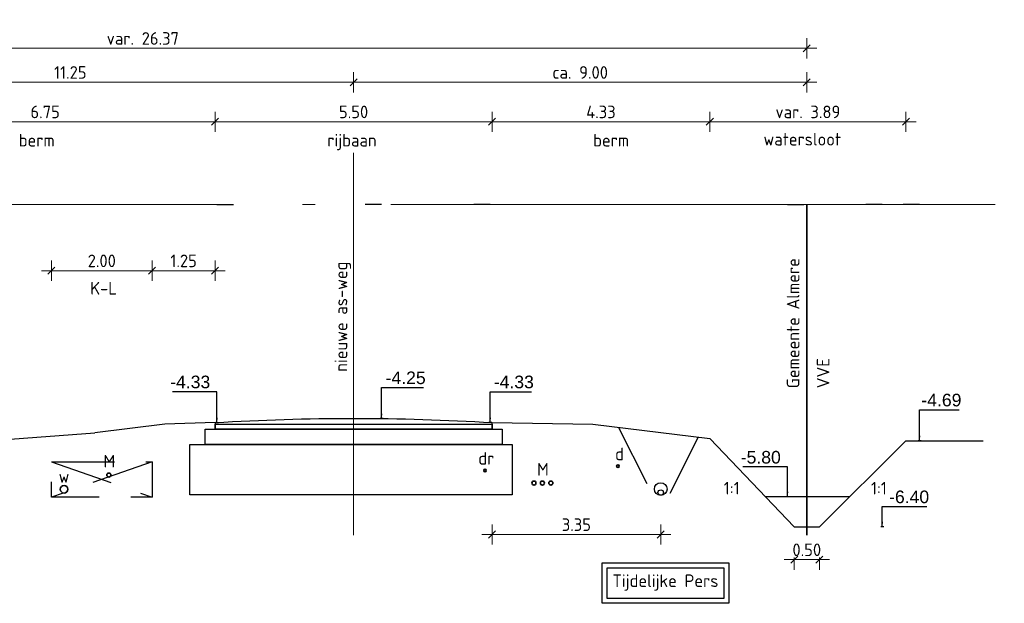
# Model space of a CAD drawing. Header units: metres. Extents: x 149090 to 161988, y 479090 to 487021.
# Tile 46 of 72: x 159057 to 159076, y 484429 to 484440. Entities that reach past the tile are written whole.
import ezdxf

# ---------------------------------------------------------------- set-up
doc = ezdxf.new("R2010")
doc.units = ezdxf.units.M
for name, pattern in [('AL-NAP_LIJN', [15.25, 12, -1.5, 0.25, -1.5]), ('AM-AS', [16, 10, -2, 2, -2]), ('DASHED2', [0.375, 0.25, -0.125])]:
    doc.linetypes.add(name, pattern=pattern)
doc.layers.get('0').update_dxf_attribs({"lineweight": 25})
doc.layers.get('Defpoints').update_dxf_attribs({"color": 211, "lineweight": 25})
for name, color, linetype, lineweight in [('N-WE-AM-AS_WEG_GEBIEDSONTSLUITINGSWEG-G', 10, 'AM-AS', 18), ('N-WE-KG-GRENS_PERCEEL-G', 150, 'KG-PERCEEL', 35), ('N-WE-VH-KANTVERHARDING-G', 7, 'Continuous', 30), ('X-XX-AL-M', 7, 'Continuous', 18), ('X-XX-AL-NAP-G', 7, 'AL-NAP_LIJN', 18), ('X-XX-AL-PROFIEL-B-G', 7, 'Continuous', 25), ('X-XX-AL-PROFIEL-N-G', 7, 'Continuous', 35), ('X-XX-AL-T25', 7, 'Continuous', 25)]:
    doc.layers.add(name, color=color, linetype=linetype, lineweight=lineweight)
doc.layers.add('N-XX-GW-WATERGANG_WATERLIJN-GD', color=150, linetype='AL-WATERLIJN', lineweight=30, true_color=0x007fff)
doc.styles.add('Civitas Arial', font='arial.ttf')
doc.styles.add('NLCS-ISO-M100-T25', font='NLCS-ISO.ttf')
doc.styles.get("Standard").update_dxf_attribs({"font": 'NLCS-ISO.ttf'})
doc.linetypes.add('AL-WATERLIJN', pattern='A,20,[32,NLCS.shx,S=1.5,R=0,X=0,Y=0],20', length=40)
doc.linetypes.add('KG-PERCEEL', pattern='A,5.5,-2,["P",Standard,S=1.8,R=0,X=-0.5,Y=-0.9],-2,5.5,-2,[5,NLCS.shx,S=0.75,R=0,X=0,Y=0],-2', length=19)
doc.dimstyles.new('Civitas 100 25', dxfattribs={"dimscale": 0.1, "dimtxt": 2.5, "dimasz": 1, "dimexe": 0.18, "dimexo": 0.0625, "dimgap": 1, "dimtad": 1, "dimzin": 0, "dimdsep": 46, "dimtxsty": 'Civitas Arial', "dimblk": 'Civitas-pijlmaat', "dimcen": 0, "dimse1": 1, "dimse2": 1, "dimadec": 0, "dimazin": 0, "dimtfac": 1, "dimtix": 1, "dimtmove": 0, "dimatfit": 0, "dimfxl": 1, "dimtolj": 1, "dimtzin": 0, "dimarcsym": 1})
doc.dimstyles.new('NLCS-M100-T25-SCHRAP-X_L2_H1', dxfattribs={"dimscale": 0.1, "dimtxt": 2.5, "dimasz": 1.4, "dimexe": 2, "dimexo": 2, "dimgap": 0.7, "dimtad": 1, "dimzin": 0, "dimdsep": 46, "dimtxsty": 'NLCS-ISO-M100-T25', "dimblk": 'OBLIQUE', "dimcen": 0, "dimdle": 2, "dimclrd": 256, "dimclre": 256, "dimclrt": 256, "dimadec": 1, "dimazin": 0, "dimtfac": 1, "dimtofl": 0, "dimtmove": 1, "dimatfit": 0, "dimldrblk": 'OBLIQUE', "dimfxl": 2, "dimfxlon": 1, "dimtfill": 1, "dimtfillclr": 254, "dimtolj": 1, "dimtzin": 0, "dimlwd": 18, "dimlwe": 18, "dimarcsym": 0})

# ---------------------------------------------------------------- blocks, each defined once
blk = doc.blocks.new('*U147')
for points in [[(0, 0), (5.5, 0), (5.5, -0.1), (0, -0.1)], [(-0.2, -0.1), (5.7, -0.1), (5.7, -0.4), (-0.2, -0.4)], [(-0.5, -0.4), (5.9, -0.4), (5.9, -1.4), (-0.5, -1.4)]]:
    blk.add_lwpolyline(points, close=True)
blk = doc.blocks.new('_Oblique')
at = {"color": 0, "linetype": 'ByBlock', "lineweight": -2}
blk.add_line((-0.5, -0.5), (0.5, 0.5), dxfattribs=at)
blk = doc.blocks.new('*D83')
at = {"layer": 'Defpoints', "color": 0, "transparency": 16777216}
for p in [(159052.291, 484438.987), (159052.291, 484437.588), (159063.541, 484437.588)]:
    blk.add_point(p, dxfattribs=at)
at = {"layer": 'X-XX-AL-M', "linetype": 'Continuous', "lineweight": 18, "transparency": 16777216}
for p, q in [((159052.291, 484438.787), (159052.291, 484439.187)), ((159063.541, 484438.787), (159063.541, 484439.187)), ((159063.741, 484438.987), (159052.091, 484438.987))]:
    blk.add_line(p, q, dxfattribs=at)
at = {"layer": 'X-XX-AL-M', "lineweight": 18, "transparency": 16777216, "xscale": 0.14, "yscale": 0.14, "zscale": 0.14, "rotation": 180}
blk.add_blockref('_Oblique', (159052.291, 484438.987), dxfattribs=at)
at = {"layer": 'X-XX-AL-M', "lineweight": 18, "transparency": 16777216, "xscale": 0.14, "yscale": 0.14, "zscale": 0.14}
blk.add_blockref('_Oblique', (159063.541, 484438.987), dxfattribs=at)
at = {"layer": 'X-XX-AL-M', "transparency": 16777216, "insert": (159057.916, 484439.182), "char_height": 0.25, "attachment_point": 5, "style": 'NLCS-ISO-M100-T25', "bg_fill": 3, "box_fill_scale": 1.1, "bg_fill_color": 256, "bg_fill_true_color": 13158600, "bg_fill_transparency": 0}
blk.add_mtext('\\A1;11.25', dxfattribs=at)
blk = doc.blocks.new('*D84')
at = {"layer": 'Defpoints', "color": 0, "transparency": 16777216}
for p in [(159072.541, 484439.662), (159046.171, 484436.559), (159072.541, 484436.559)]:
    blk.add_point(p, dxfattribs=at)
at = {"layer": 'X-XX-AL-M', "linetype": 'Continuous', "lineweight": 18, "transparency": 16777216}
for p, q in [((159046.171, 484439.462), (159046.171, 484439.862)), ((159072.541, 484439.462), (159072.541, 484439.862)), ((159045.971, 484439.662), (159072.741, 484439.662))]:
    blk.add_line(p, q, dxfattribs=at)
at = {"layer": 'X-XX-AL-M', "lineweight": 18, "transparency": 16777216, "xscale": 0.14, "yscale": 0.14, "zscale": 0.14, "rotation": 180}
blk.add_blockref('_Oblique', (159046.171, 484439.662), dxfattribs=at)
at = {"layer": 'X-XX-AL-M', "lineweight": 18, "transparency": 16777216, "xscale": 0.14, "yscale": 0.14, "zscale": 0.14}
blk.add_blockref('_Oblique', (159072.541, 484439.662), dxfattribs=at)
at = {"layer": 'X-XX-AL-M', "transparency": 16777216, "insert": (159059.356, 484439.857), "char_height": 0.25, "attachment_point": 5, "style": 'NLCS-ISO-M100-T25', "bg_fill": 3, "box_fill_scale": 1.1, "bg_fill_color": 256, "bg_fill_true_color": 13158600, "bg_fill_transparency": 0}
blk.add_mtext('\\A1;var. 26.37 ', dxfattribs=at)
blk = doc.blocks.new('*D85')
at = {"layer": 'Defpoints', "color": 0, "transparency": 16777216}
for p in [(159072.541, 484438.987), (159063.541, 484437.588), (159072.541, 484436.559)]:
    blk.add_point(p, dxfattribs=at)
at = {"layer": 'X-XX-AL-M', "linetype": 'Continuous', "lineweight": 18, "transparency": 16777216}
for p, q in [((159063.541, 484438.787), (159063.541, 484439.187)), ((159072.541, 484438.787), (159072.541, 484439.187)), ((159063.341, 484438.987), (159072.741, 484438.987))]:
    blk.add_line(p, q, dxfattribs=at)
at = {"layer": 'X-XX-AL-M', "lineweight": 18, "transparency": 16777216, "xscale": 0.14, "yscale": 0.14, "zscale": 0.14, "rotation": 180}
blk.add_blockref('_Oblique', (159063.541, 484438.987), dxfattribs=at)
at = {"layer": 'X-XX-AL-M', "lineweight": 18, "transparency": 16777216, "xscale": 0.14, "yscale": 0.14, "zscale": 0.14}
blk.add_blockref('_Oblique', (159072.541, 484438.987), dxfattribs=at)
at = {"layer": 'X-XX-AL-M', "transparency": 16777216, "insert": (159068.041, 484439.182), "char_height": 0.25, "attachment_point": 5, "style": 'NLCS-ISO-M100-T25', "bg_fill": 3, "box_fill_scale": 1.1, "bg_fill_color": 256, "bg_fill_true_color": 13158600, "bg_fill_transparency": 0}
blk.add_mtext('\\A1;ca. 9.00', dxfattribs=at)
blk = doc.blocks.new('*D49')
at = {"layer": 'Defpoints', "color": 0, "transparency": 16777216}
for p in [(0.033, 0), (-0.009, -3.671), (0.033, -4.25)]:
    blk.add_point(p, dxfattribs=at)
at = {"color": 0, "transparency": 16777216, "insert": (0.477, -3.443), "char_height": 0.25, "attachment_point": 5, "style": 'Civitas Arial'}
blk.add_mtext('\\A1;-4.25 ', dxfattribs=at)
blk = doc.blocks.new('Civitas-pijlmaat')
blk.add_line((0, 0.52), (0, -0.52))
blk.add_solid([(0, 0), (-1.5, 0.34), (-1.5, -0.34)])
blk = doc.blocks.new('*D51')
at = {"layer": 'Defpoints', "color": 0, "transparency": 16777216}
for p in [(0.033, 0), (-0.017, -3.753), (0.033, -4.332)]:
    blk.add_point(p, dxfattribs=at)
at = {"color": 0, "transparency": 16777216, "insert": (0.468, -3.525), "char_height": 0.25, "attachment_point": 5, "style": 'Civitas Arial'}
blk.add_mtext('\\A1;-4.33 ', dxfattribs=at)
blk = doc.blocks.new('*D47')
at = {"layer": 'Defpoints', "color": 0, "transparency": 16777216}
for p in [(-0.033, 0), (-0.048, -3.753), (-0.033, -4.332)]:
    blk.add_point(p, dxfattribs=at)
at = {"color": 0, "transparency": 16777216, "insert": (-0.532, -3.525), "char_height": 0.25, "attachment_point": 5, "style": 'Civitas Arial'}
blk.add_mtext('\\A1;-4.33 ', dxfattribs=at)
blk = doc.blocks.new('*D87')
at = {"layer": 'Defpoints', "color": 0, "transparency": 16777216}
for p in [(159059.541, 484435.245), (159057.541, 484431.449), (159059.541, 484431.449)]:
    blk.add_point(p, dxfattribs=at)
at = {"layer": 'X-XX-AL-M', "linetype": 'Continuous', "lineweight": 18, "transparency": 16777216}
for p, q in [((159057.541, 484435.045), (159057.541, 484435.445)), ((159059.541, 484435.045), (159059.541, 484435.445)), ((159057.341, 484435.245), (159059.741, 484435.245))]:
    blk.add_line(p, q, dxfattribs=at)
at = {"layer": 'X-XX-AL-M', "lineweight": 18, "transparency": 16777216, "xscale": 0.14, "yscale": 0.14, "zscale": 0.14, "rotation": 180}
blk.add_blockref('_Oblique', (159057.541, 484435.245), dxfattribs=at)
at = {"layer": 'X-XX-AL-M', "lineweight": 18, "transparency": 16777216, "xscale": 0.14, "yscale": 0.14, "zscale": 0.14}
blk.add_blockref('_Oblique', (159059.541, 484435.245), dxfattribs=at)
at = {"layer": 'X-XX-AL-M', "transparency": 16777216, "insert": (159058.541, 484435.44), "char_height": 0.25, "attachment_point": 5, "style": 'NLCS-ISO-M100-T25', "bg_fill": 3, "box_fill_scale": 1.1, "bg_fill_color": 256, "bg_fill_true_color": 13158600, "bg_fill_transparency": 0}
blk.add_mtext('\\A1;2.00', dxfattribs=at)
blk = doc.blocks.new('*D88')
at = {"layer": 'Defpoints', "color": 0, "transparency": 16777216}
for p in [(159060.791, 484435.245), (159059.541, 484431.449), (159060.791, 484429.992)]:
    blk.add_point(p, dxfattribs=at)
at = {"layer": 'X-XX-AL-M', "linetype": 'Continuous', "lineweight": 18, "transparency": 16777216}
for p, q in [((159059.541, 484435.045), (159059.541, 484435.445)), ((159060.791, 484435.045), (159060.791, 484435.445)), ((159059.341, 484435.245), (159060.991, 484435.245))]:
    blk.add_line(p, q, dxfattribs=at)
at = {"layer": 'X-XX-AL-M', "lineweight": 18, "transparency": 16777216, "xscale": 0.14, "yscale": 0.14, "zscale": 0.14, "rotation": 180}
blk.add_blockref('_Oblique', (159059.541, 484435.245), dxfattribs=at)
at = {"layer": 'X-XX-AL-M', "lineweight": 18, "transparency": 16777216, "xscale": 0.14, "yscale": 0.14, "zscale": 0.14}
blk.add_blockref('_Oblique', (159060.791, 484435.245), dxfattribs=at)
at = {"layer": 'X-XX-AL-M', "transparency": 16777216, "insert": (159060.166, 484435.44), "char_height": 0.25, "attachment_point": 5, "style": 'NLCS-ISO-M100-T25', "bg_fill": 3, "box_fill_scale": 1.1, "bg_fill_color": 256, "bg_fill_true_color": 13158600, "bg_fill_transparency": 0}
blk.add_mtext('\\A1;1.25', dxfattribs=at)
blk = doc.blocks.new('*D89')
at = {"layer": 'Defpoints', "color": 0, "transparency": 16777216}
for p in [(159074.51, 484438.203), (159070.616, 484431.911), (159074.51, 484431.867)]:
    blk.add_point(p, dxfattribs=at)
at = {"layer": 'X-XX-AL-M', "linetype": 'Continuous', "lineweight": 18, "transparency": 16777216}
for p, q in [((159070.616, 484438.003), (159070.616, 484438.403)), ((159074.51, 484438.003), (159074.51, 484438.403)), ((159070.416, 484438.203), (159074.71, 484438.203))]:
    blk.add_line(p, q, dxfattribs=at)
at = {"layer": 'X-XX-AL-M', "lineweight": 18, "transparency": 16777216, "xscale": 0.14, "yscale": 0.14, "zscale": 0.14, "rotation": 180}
blk.add_blockref('_Oblique', (159070.616, 484438.203), dxfattribs=at)
at = {"layer": 'X-XX-AL-M', "lineweight": 18, "transparency": 16777216, "xscale": 0.14, "yscale": 0.14, "zscale": 0.14}
blk.add_blockref('_Oblique', (159074.51, 484438.203), dxfattribs=at)
at = {"layer": 'X-XX-AL-M', "transparency": 16777216, "insert": (159072.563, 484438.398), "char_height": 0.25, "attachment_point": 5, "style": 'NLCS-ISO-M100-T25', "bg_fill": 3, "box_fill_scale": 1.1, "bg_fill_color": 256, "bg_fill_true_color": 13158600, "bg_fill_transparency": 0}
blk.add_mtext('\\A1;var. 3.89', dxfattribs=at)
blk = doc.blocks.new('*D90')
at = {"layer": 'Defpoints', "color": 0, "transparency": 16777216}
for p in [(159066.291, 484438.203), (159066.291, 484432.27), (159070.616, 484431.911)]:
    blk.add_point(p, dxfattribs=at)
at = {"layer": 'X-XX-AL-M', "linetype": 'Continuous', "lineweight": 18, "transparency": 16777216}
for p, q in [((159066.291, 484438.003), (159066.291, 484438.403)), ((159070.616, 484438.003), (159070.616, 484438.403)), ((159070.816, 484438.203), (159066.091, 484438.203))]:
    blk.add_line(p, q, dxfattribs=at)
at = {"layer": 'X-XX-AL-M', "lineweight": 18, "transparency": 16777216, "xscale": 0.14, "yscale": 0.14, "zscale": 0.14, "rotation": 180}
blk.add_blockref('_Oblique', (159066.291, 484438.203), dxfattribs=at)
at = {"layer": 'X-XX-AL-M', "lineweight": 18, "transparency": 16777216, "xscale": 0.14, "yscale": 0.14, "zscale": 0.14}
blk.add_blockref('_Oblique', (159070.616, 484438.203), dxfattribs=at)
at = {"layer": 'X-XX-AL-M', "transparency": 16777216, "insert": (159068.453, 484438.398), "char_height": 0.25, "attachment_point": 5, "style": 'NLCS-ISO-M100-T25', "bg_fill": 3, "box_fill_scale": 1.1, "bg_fill_color": 256, "bg_fill_true_color": 13158600, "bg_fill_transparency": 0}
blk.add_mtext('\\A1;4.33', dxfattribs=at)
blk = doc.blocks.new('*D91')
at = {"layer": 'Defpoints', "color": 0, "transparency": 16777216}
for p in [(159060.791, 484438.203), (159066.291, 484432.27), (159060.791, 484432.195)]:
    blk.add_point(p, dxfattribs=at)
at = {"layer": 'X-XX-AL-M', "linetype": 'Continuous', "lineweight": 18, "transparency": 16777216}
for p, q in [((159060.791, 484438.003), (159060.791, 484438.403)), ((159066.291, 484438.003), (159066.291, 484438.403)), ((159066.491, 484438.203), (159060.591, 484438.203))]:
    blk.add_line(p, q, dxfattribs=at)
at = {"layer": 'X-XX-AL-M', "lineweight": 18, "transparency": 16777216, "xscale": 0.14, "yscale": 0.14, "zscale": 0.14, "rotation": 180}
blk.add_blockref('_Oblique', (159060.791, 484438.203), dxfattribs=at)
at = {"layer": 'X-XX-AL-M', "lineweight": 18, "transparency": 16777216, "xscale": 0.14, "yscale": 0.14, "zscale": 0.14}
blk.add_blockref('_Oblique', (159066.291, 484438.203), dxfattribs=at)
at = {"layer": 'X-XX-AL-M', "transparency": 16777216, "insert": (159063.541, 484438.398), "char_height": 0.25, "attachment_point": 5, "style": 'NLCS-ISO-M100-T25', "bg_fill": 3, "box_fill_scale": 1.1, "bg_fill_color": 256, "bg_fill_true_color": 13158600, "bg_fill_transparency": 0}
blk.add_mtext('\\A1;5.50', dxfattribs=at)
blk = doc.blocks.new('*D92')
at = {"layer": 'Defpoints', "color": 0, "transparency": 16777216}
for p in [(159054.041, 484438.203), (159054.041, 484432.179), (159060.791, 484432.195)]:
    blk.add_point(p, dxfattribs=at)
at = {"layer": 'X-XX-AL-M', "linetype": 'Continuous', "lineweight": 18, "transparency": 16777216}
for p, q in [((159054.041, 484438.003), (159054.041, 484438.403)), ((159060.791, 484438.003), (159060.791, 484438.403)), ((159060.991, 484438.203), (159053.841, 484438.203))]:
    blk.add_line(p, q, dxfattribs=at)
at = {"layer": 'X-XX-AL-M', "lineweight": 18, "transparency": 16777216, "xscale": 0.14, "yscale": 0.14, "zscale": 0.14, "rotation": 180}
blk.add_blockref('_Oblique', (159054.041, 484438.203), dxfattribs=at)
at = {"layer": 'X-XX-AL-M', "lineweight": 18, "transparency": 16777216, "xscale": 0.14, "yscale": 0.14, "zscale": 0.14}
blk.add_blockref('_Oblique', (159060.791, 484438.203), dxfattribs=at)
at = {"layer": 'X-XX-AL-M', "transparency": 16777216, "insert": (159057.416, 484438.398), "char_height": 0.25, "attachment_point": 5, "style": 'NLCS-ISO-M100-T25', "bg_fill": 3, "box_fill_scale": 1.1, "bg_fill_color": 256, "bg_fill_true_color": 13158600, "bg_fill_transparency": 0}
blk.add_mtext('\\A1;6.75', dxfattribs=at)
blk = doc.blocks.new('*D55')
at = {"layer": 'Defpoints', "color": 0, "transparency": 16777216}
for p in [(0.033, 0), (-0.052, -4.113), (0.033, -4.692)]:
    blk.add_point(p, dxfattribs=at)
at = {"color": 0, "transparency": 16777216, "insert": (0.433, -3.885), "char_height": 0.25, "attachment_point": 5, "style": 'Civitas Arial'}
blk.add_mtext('\\A1;-4.69 ', dxfattribs=at)
blk = doc.blocks.new('*D224')
at = {"layer": 'Defpoints', "color": 0, "transparency": 16777216}
for p in [(159066.291, 484432.27), (159069.641, 484431.034), (159066.291, 484430.006)]:
    blk.add_point(p, dxfattribs=at)
at = {"layer": 'X-XX-AL-M', "linetype": 'Continuous', "lineweight": 18, "transparency": 16777216}
for p, q in [((159066.291, 484430.206), (159066.291, 484429.806)), ((159069.641, 484430.206), (159069.641, 484429.806)), ((159069.841, 484430.006), (159066.091, 484430.006))]:
    blk.add_line(p, q, dxfattribs=at)
at = {"layer": 'X-XX-AL-M', "lineweight": 18, "transparency": 16777216, "xscale": 0.14, "yscale": 0.14, "zscale": 0.14, "rotation": 180}
blk.add_blockref('_Oblique', (159066.291, 484430.006), dxfattribs=at)
at = {"layer": 'X-XX-AL-M', "lineweight": 18, "transparency": 16777216, "xscale": 0.14, "yscale": 0.14, "zscale": 0.14}
blk.add_blockref('_Oblique', (159069.641, 484430.006), dxfattribs=at)
at = {"layer": 'X-XX-AL-M', "transparency": 16777216, "insert": (159067.966, 484430.201), "char_height": 0.25, "attachment_point": 5, "style": 'NLCS-ISO-M100-T25', "bg_fill": 3, "box_fill_scale": 1.1, "bg_fill_color": 256, "bg_fill_true_color": 13158600, "bg_fill_transparency": 0}
blk.add_mtext('\\A1;3.35', dxfattribs=at)
blk = doc.blocks.new('*D356')
at = {"layer": 'Defpoints', "color": 0, "transparency": 16777216}
for p in [(0.033, 0), (0.048, -6.035), (0.033, -6.4)]:
    blk.add_point(p, dxfattribs=at)
at = {"color": 0, "transparency": 16777216, "insert": (0.532, -5.807), "char_height": 0.25, "attachment_point": 5, "style": 'Civitas Arial'}
blk.add_mtext('\\A1;-6.40 ', dxfattribs=at)
blk = doc.blocks.new('*D357')
at = {"layer": 'Defpoints', "color": 0, "transparency": 16777216}
for p in [(159072.291, 484430.159), (159072.791, 484430.159)]:
    blk.add_point(p, dxfattribs=at)
at = {"layer": 'X-XX-AL-M', "linetype": 'Continuous', "lineweight": 18, "transparency": 16777216}
for p, q in [((159072.291, 484429.707), (159072.291, 484429.307)), ((159072.791, 484429.707), (159072.791, 484429.307)), ((159072.991, 484429.507), (159072.091, 484429.507))]:
    blk.add_line(p, q, dxfattribs=at)
at = {"layer": 'X-XX-AL-M', "transparency": 16777216, "insert": (159072.541, 484429.702), "char_height": 0.25, "attachment_point": 5, "style": 'NLCS-ISO-M100-T25', "bg_fill": 3, "box_fill_scale": 1.1, "bg_fill_color": 256, "bg_fill_true_color": 13158600, "bg_fill_transparency": 0}
blk.add_mtext('\\A1;0.50', dxfattribs=at)
at = {"layer": 'Defpoints', "color": 0, "transparency": 16777216}
blk.add_point((159072.291, 484429.507), dxfattribs=at)
at = {"layer": 'X-XX-AL-M', "lineweight": 18, "transparency": 16777216, "xscale": 0.14, "yscale": 0.14, "zscale": 0.14, "rotation": 180}
blk.add_blockref('_Oblique', (159072.291, 484429.507), dxfattribs=at)
at = {"layer": 'X-XX-AL-M', "lineweight": 18, "transparency": 16777216, "xscale": 0.14, "yscale": 0.14, "zscale": 0.14}
blk.add_blockref('_Oblique', (159072.791, 484429.507), dxfattribs=at)
blk = doc.blocks.new('*D429')
at = {"layer": 'Defpoints', "color": 0, "transparency": 16777216}
for p in [(-0.033, 0), (-0.048, -5.248), (-0.033, -5.8)]:
    blk.add_point(p, dxfattribs=at)
at = {"color": 0, "transparency": 16777216, "insert": (-0.532, -5.02), "char_height": 0.25, "attachment_point": 5, "style": 'Civitas Arial'}
blk.add_mtext('\\A1;-5.80 ', dxfattribs=at)
blk = doc.blocks.new('*U48')
blk.add_line((0.033, -4.25), (-0.028, -4.25))
at = {"layer": 'Defpoints', "color": 6}
blk.add_line((0, 0), (-0.325, 0), dxfattribs=at)
dim = blk.add_ordinate_dim(feature_location=(0.033, -4.25), offset=(-0.042, 0.579), dtype=0, origin=(0.033, 0), text='-<> ', dimstyle='Civitas 100 25')
dim.commit()
dim.dimension.update_dxf_attribs({"geometry": '*D49', "text_midpoint": (0.477, -3.443)})
blk.add_leader([(0, -4.25), (0, -3.635), (0.829, -3.635)], dimstyle='Civitas 100 25')
blk = doc.blocks.new('*U50')
blk.add_line((0.033, -4.332), (-0.028, -4.332))
at = {"layer": 'Defpoints', "color": 6}
blk.add_line((0, 0), (-0.325, 0), dxfattribs=at)
dim = blk.add_ordinate_dim(feature_location=(0.033, -4.332), offset=(-0.05, 0.579), dtype=0, origin=(0.033, 0), text='-<> ', dimstyle='Civitas 100 25')
dim.commit()
dim.dimension.update_dxf_attribs({"geometry": '*D51', "text_midpoint": (0.468, -3.525)})
blk.add_leader([(0, -4.332), (0, -3.717), (0.82, -3.717)], dimstyle='Civitas 100 25')
blk = doc.blocks.new('*U46')
blk.add_line((-0.033, -4.332), (0.028, -4.332))
at = {"layer": 'Defpoints', "color": 6}
blk.add_line((0, 0), (0.325, 0), dxfattribs=at)
dim = blk.add_ordinate_dim(feature_location=(-0.033, -4.332), offset=(-0.015, 0.579), dtype=0, origin=(-0.033, 0), text='-<> ', dimstyle='Civitas 100 25')
dim.commit()
dim.dimension.update_dxf_attribs({"geometry": '*D47', "text_midpoint": (-0.532, -3.525)})
blk.add_leader([(0, -4.332), (0, -3.717), (-0.885, -3.717)], dimstyle='Civitas 100 25')
blk = doc.blocks.new('*U54')
blk.add_line((0.033, -4.692), (-0.028, -4.692))
at = {"layer": 'Defpoints', "color": 6}
blk.add_line((0, 0), (-0.325, 0), dxfattribs=at)
dim = blk.add_ordinate_dim(feature_location=(0.033, -4.692), offset=(-0.085, 0.579), dtype=0, origin=(0.033, 0), text='-<> ', dimstyle='Civitas 100 25')
dim.commit()
dim.dimension.update_dxf_attribs({"geometry": '*D55', "text_midpoint": (0.433, -3.885)})
blk.add_leader([(0, -4.692), (0, -4.077), (0.785, -4.077)], dimstyle='Civitas 100 25')
blk = doc.blocks.new('*U355')
blk.add_line((0.033, -6.4), (-0.028, -6.4))
at = {"layer": 'Defpoints', "color": 6}
blk.add_line((0, 0), (-0.325, 0), dxfattribs=at)
dim = blk.add_ordinate_dim(feature_location=(0.033, -6.4), offset=(0.016, 0.365), dtype=0, origin=(0.033, 0), text='-<> ', dimstyle='Civitas 100 25')
dim.commit()
dim.dimension.update_dxf_attribs({"geometry": '*D356', "text_midpoint": (0.532, -5.807)})
blk.add_leader([(0, -6.4), (0, -6), (0.885, -6)], dimstyle='Civitas 100 25')
blk = doc.blocks.new('*U428')
blk.add_line((-0.033, -5.8), (0.028, -5.8))
at = {"layer": 'Defpoints', "color": 6}
blk.add_line((0, 0), (0.325, 0), dxfattribs=at)
dim = blk.add_ordinate_dim(feature_location=(-0.033, -5.8), offset=(-0.016, 0.552), dtype=0, origin=(-0.033, 0), text='-<> ', dimstyle='Civitas 100 25')
dim.commit()
dim.dimension.update_dxf_attribs({"geometry": '*D429', "text_midpoint": (-0.532, -5.02)})
blk.add_leader([(0, -5.8), (0, -5.212), (-0.885, -5.212)], dimstyle='Civitas 100 25')

msp = doc.modelspace()

# ---------------------------------------------------------------- linework, layer by layer
at = {"linetype": 'DASHED2', "ltscale": 5}
for p, q in [((159057.541, 484431.449), (159059.541, 484430.749)), ((159059.541, 484431.449), (159057.541, 484430.749))]:
    msp.add_line(p, q, dxfattribs=at)
at = {"linetype": 'DASHED2', "ltscale": 5, "flags": 128}
msp.add_lwpolyline([(159057.541, 484431.449), (159059.541, 484431.449), (159059.541, 484430.749), (159057.541, 484430.749)], close=True, dxfattribs=at)
at = {"layer": 'N-WE-AM-AS_WEG_GEBIEDSONTSLUITINGSWEG-G'}
msp.add_line((159063.541, 484437.588), (159063.541, 484429.992), dxfattribs=at)
at = {"layer": 'N-WE-KG-GRENS_PERCEEL-G'}
msp.add_line((159072.541, 484436.559), (159072.541, 484429.992), dxfattribs=at)
at = {"layer": 'N-WE-VH-KANTVERHARDING-G', "lineweight": 30}
for p, q in [((159059.791, 484432.197), (159058.406, 484432.024)), ((159060.791, 484432.227), (159059.791, 484432.197)), ((159066.291, 484432.227), (159068.291, 484432.197)), ((159068.291, 484432.197), (159070.616, 484431.911))]:
    msp.add_line(p, q, dxfattribs=at)
at = {"layer": 'N-WE-VH-KANTVERHARDING-G', "lineweight": 30, "flags": 128}
msp.add_lwpolyline([(159060.791, 484432.227, -0.030813), (159066.291, 484432.227)], format="xyb", dxfattribs=at)
for points in [[(159047.331, 484431.666), (159052.291, 484431.799), (159056.541, 484431.889), (159058.406, 484432.024)], [(159074.51, 484431.867), (159076.041, 484431.867)]]:
    msp.add_lwpolyline(points, dxfattribs=at)
at = {"layer": 'N-WE-VH-KANTVERHARDING-G', "flags": 128}
msp.add_lwpolyline([(159072.291, 484430.159), (159072.791, 484430.159)], dxfattribs=at)
at = {"layer": 'N-WE-VH-KANTVERHARDING-G'}
msp.add_circle((159069.641, 484430.909), 0.125, dxfattribs=at)
at = {"layer": 'N-XX-GW-WATERGANG_WATERLIJN-GD', "ltscale": 0.2, "flags": 128}
msp.add_lwpolyline([(159071.717, 484430.759), (159073.395, 484430.759)], dxfattribs=at)
at = {"layer": 'X-XX-AL-NAP-G'}
msp.add_line((159003.28, 484436.559), (159511.076, 484436.559), dxfattribs=at)
at = {"layer": 'X-XX-AL-PROFIEL-B-G', "flags": 128}
msp.add_lwpolyline([(159060.791, 484432.227), (159060.791, 484432.095), (159064.791, 484432.095)], dxfattribs=at)
at = {"layer": 'X-XX-AL-PROFIEL-N-G', "color": 114, "true_color": 0x139b48}
for centre in [(159066.151, 484431.278), (159068.791, 484431.365)]:
    msp.add_circle(centre, 0.0261, dxfattribs=at)
at = {"layer": 'X-XX-AL-PROFIEL-N-G', "color": 4, "true_color": 0x00ffff}
for centre in [(159058.681, 484431.187), (159067.123, 484431.028), (159067.291, 484431.028), (159067.458, 484431.028)]:
    msp.add_circle(centre, 0.04, dxfattribs=at)
at = {"layer": 'X-XX-AL-PROFIEL-N-G', "color": 5, "true_color": 0x0000ff}
msp.add_circle((159057.791, 484430.904), 0.075, dxfattribs=at)
at = {"layer": 'X-XX-AL-T25'}
for points in [[(159068.479, 484429.442), (159070.993, 484429.442), (159070.993, 484428.64), (159068.479, 484428.64)], [(159068.576, 484429.344), (159070.896, 484429.344), (159070.896, 484428.737), (159068.576, 484428.737)]]:
    msp.add_lwpolyline(points, close=True, dxfattribs=at)
at = {"layer": 'X-XX-AL-T25', "color": 217, "lineweight": 30, "true_color": 0x93278f}
msp.add_circle((159069.641, 484430.839), 0.055, dxfattribs=at)

# ---------------------------------------------------------------- block references
at = {"layer": 'N-WE-VH-KANTVERHARDING-G', "lineweight": 30}
msp.add_blockref('*U147', (159060.791, 484432.195), dxfattribs=at)

# ---------------------------------------------------------------- texts
at = {"layer": 'X-XX-AL-PROFIEL-B-G', "style": 'NLCS-ISO-M100-T25'}
for s, p in [('dr', (159066.018, 484431.393)), ('d', (159068.735, 484431.48)), ('M', (159067.185, 484431.176)), ('w', (159057.684, 484431.034))]:
    msp.add_text(s, height=0.25, dxfattribs=at).set_placement(p)
at = {"layer": 'X-XX-AL-T25', "style": 'NLCS-ISO-M100-T25'}
msp.add_text('nieuwe as-weg', height=0.25, rotation=90, dxfattribs=at).set_placement((159063.416, 484433.238))
for s, p in [('K-L', (159058.311, 484434.771)), ('1:1', (159070.892, 484430.802)), ('1:1', (159073.815, 484430.802))]:
    msp.add_text(s, height=0.25, dxfattribs=at).set_placement(p)
at = {"layer": 'X-XX-AL-T25', "insert": (159068.681, 484429.63), "char_height": 0.25, "attachment_point": 1, "style": 'NLCS-ISO-M100-T25'}
msp.add_mtext_dynamic_manual_height_columns('\\PTijdelijke Pers', width=4.39821, gutter_width=1.25, heights=[0], dxfattribs=at)

# ---------------------------------------------------------------- next in the draw order: dimensions: what is measured, and where the dimension line sits
at = {"layer": 'X-XX-AL-M'}
for base, p1, p2, picture, middle in [((159052.291, 484438.987), (159063.541, 484437.588), (159052.291, 484437.588), '*D83', (159057.916, 484439.182)), ((159059.541, 484435.245), (159057.541, 484431.449), (159059.541, 484431.449), '*D87', (159058.541, 484435.44))]:
    dim = msp.add_linear_dim(base=base, p1=p1, p2=p2, dimstyle='NLCS-M100-T25-SCHRAP-X_L2_H1', dxfattribs=at)
    dim.commit()
    dim.dimension.update_dxf_attribs({"geometry": picture, "text_midpoint": middle})

# ---------------------------------------------------------------- next in the draw order: texts
at = {"layer": 'X-XX-AL-PROFIEL-B-G', "style": 'NLCS-ISO-M100-T25'}
msp.add_text('M', height=0.25, dxfattribs=at).set_placement((159058.575, 484431.336))

# ---------------------------------------------------------------- next in the draw order: dimensions: what is measured, and where the dimension line sits
at = {"layer": 'X-XX-AL-M'}
dim = msp.add_linear_dim(base=(159072.541, 484439.662), p1=(159046.171, 484436.559), p2=(159072.541, 484436.559), text='var. <> ', dimstyle='NLCS-M100-T25-SCHRAP-X_L2_H1', dxfattribs=at)
dim.commit()
dim.dimension.update_dxf_attribs({"geometry": '*D84', "text_midpoint": (159059.356, 484439.857)})

# ---------------------------------------------------------------- next in the draw order: block references
at = {"layer": 'X-XX-AL-T25'}
msp.add_blockref('*U46', (159060.829, 484436.559), dxfattribs=at)

# ---------------------------------------------------------------- next in the draw order: dimensions: what is measured, and where the dimension line sits
at = {"layer": 'X-XX-AL-M'}
dim = msp.add_linear_dim(base=(159072.541, 484438.987), p1=(159063.541, 484437.588), p2=(159072.541, 484436.559), text='ca. <>', dimstyle='NLCS-M100-T25-SCHRAP-X_L2_H1', dxfattribs=at)
dim.commit()
dim.dimension.update_dxf_attribs({"geometry": '*D85', "text_midpoint": (159068.041, 484439.182)})

# ---------------------------------------------------------------- next in the draw order: block references
at = {"layer": 'X-XX-AL-T25'}
for name, p in [('*U48', (159064.098, 484436.559)), ('*U50', (159066.255, 484436.559))]:
    msp.add_blockref(name, p, dxfattribs=at)

# ---------------------------------------------------------------- next in the draw order: dimensions: what is measured, and where the dimension line sits
at = {"layer": 'X-XX-AL-M'}
dim = msp.add_linear_dim(base=(159074.51, 484438.203), p1=(159070.616, 484431.911), p2=(159074.51, 484431.867), text='var. <>', dimstyle='NLCS-M100-T25-SCHRAP-X_L2_H1', dxfattribs=at)
dim.commit()
dim.dimension.update_dxf_attribs({"geometry": '*D89', "text_midpoint": (159072.563, 484438.398)})
dim = msp.add_linear_dim(base=(159060.791, 484435.245), p1=(159059.541, 484431.449), p2=(159060.791, 484429.992), dimstyle='NLCS-M100-T25-SCHRAP-X_L2_H1', dxfattribs=at)
dim.commit()
dim.dimension.update_dxf_attribs({"geometry": '*D88', "text_midpoint": (159060.166, 484435.44)})

# ---------------------------------------------------------------- next in the draw order: linework, layer by layer
at = {"layer": 'N-WE-VH-KANTVERHARDING-G'}
msp.add_line((159072.791, 484430.159), (159074.51, 484431.867), dxfattribs=at)

# ---------------------------------------------------------------- next in the draw order: block references
at = {"layer": 'X-XX-AL-PROFIEL-B-G'}
msp.add_blockref('*U54', (159074.781, 484436.559), dxfattribs=at)
at = {"layer": 'X-XX-AL-T25'}
for name, p in [('*U428', (159072.159, 484436.559)), ('*U355', (159074.041, 484436.559))]:
    msp.add_blockref(name, p, dxfattribs=at)

# ---------------------------------------------------------------- next in the draw order: texts
at = {"layer": 'X-XX-AL-M', "style": 'NLCS-ISO-M100-T25'}
msp.add_text('watersloot', height=0.25, dxfattribs=at).set_placement((159071.681, 484437.731))
at = {"layer": 'X-XX-AL-T25', "color": 240, "true_color": 0xed1f24, "style": 'NLCS-ISO-M100-T25'}
for s, p in [('Gemeente Almere', (159072.394, 484432.909)), ('VVE', (159072.991, 484432.909))]:
    msp.add_text(s, height=0.25, rotation=90, dxfattribs=at).set_placement(p)

# ---------------------------------------------------------------- next in the draw order: dimensions: what is measured, and where the dimension line sits
at = {"layer": 'X-XX-AL-M'}
dim = msp.add_linear_dim(base=(159066.2908, 484438.2032), p1=(159070.6159, 484431.9109), p2=(159066.2908, 484432.2701), dimstyle='NLCS-M100-T25-SCHRAP-X_L2_H1', dxfattribs=at)
dim.commit()
dim.dimension.update_dxf_attribs({"geometry": '*D90', "text_midpoint": (159068.4533, 484438.3982)})

# ---------------------------------------------------------------- next in the draw order: linework, layer by layer
at = {"linetype": 'DASHED2', "ltscale": 5, "flags": 128}
for points in [[(159068.804, 484432.134), (159069.478, 484430.784), (159069.641, 484430.784)], [(159070.381, 484431.94), (159069.803, 484430.784), (159069.641, 484430.784)]]:
    msp.add_lwpolyline(points, dxfattribs=at)
at = {"layer": 'N-WE-VH-KANTVERHARDING-G'}
msp.add_line((159070.616, 484431.911), (159072.291, 484430.159), dxfattribs=at)

# ---------------------------------------------------------------- next in the draw order: texts
at = {"layer": 'X-XX-AL-T25', "style": 'NLCS-ISO-M100-T25'}
msp.add_text('berm', height=0.25, dxfattribs=at).set_placement((159068.298, 484437.711))

# ---------------------------------------------------------------- next in the draw order: dimensions: what is measured, and where the dimension line sits
at = {"layer": 'X-XX-AL-M'}
dim = msp.add_linear_dim(base=(159060.791, 484438.203), p1=(159066.291, 484432.27), p2=(159060.791, 484432.195), dimstyle='NLCS-M100-T25-SCHRAP-X_L2_H1', dxfattribs=at)
dim.commit()
dim.dimension.update_dxf_attribs({"geometry": '*D91', "text_midpoint": (159063.541, 484438.398)})

# ---------------------------------------------------------------- next in the draw order: linework, layer by layer
at = {"layer": 'N-WE-VH-KANTVERHARDING-G'}
msp.add_line((159066.291, 484432.095), (159066.291, 484432.227), dxfattribs=at)

# ---------------------------------------------------------------- next in the draw order: texts
at = {"layer": 'X-XX-AL-T25', "style": 'NLCS-ISO-M100-T25'}
msp.add_text('rijbaan', height=0.25, dxfattribs=at).set_placement((159063.02, 484437.711))

# ---------------------------------------------------------------- next in the draw order: dimensions: what is measured, and where the dimension line sits
at = {"layer": 'X-XX-AL-M'}
dim = msp.add_linear_dim(base=(159054.041, 484438.203), p1=(159060.791, 484432.195), p2=(159054.041, 484432.179), dimstyle='NLCS-M100-T25-SCHRAP-X_L2_H1', dxfattribs=at)
dim.commit()
dim.dimension.update_dxf_attribs({"geometry": '*D92', "text_midpoint": (159057.416, 484438.398)})
dim = msp.add_linear_dim(base=(159072.291, 484429.507), p1=(159072.791, 484430.159), p2=(159072.291, 484430.159), dimstyle='NLCS-M100-T25-SCHRAP-X_L2_H1', dxfattribs=at)
dim.commit()
dim.dimension.update_dxf_attribs({"geometry": '*D357', "text_midpoint": (159072.541, 484429.507), "dimtype": 160})

# ---------------------------------------------------------------- next in the draw order: texts
at = {"layer": 'X-XX-AL-T25', "style": 'NLCS-ISO-M100-T25'}
msp.add_text('berm', height=0.25, dxfattribs=at).set_placement((159056.891, 484437.711))

# ---------------------------------------------------------------- next in the draw order: dimensions: what is measured, and where the dimension line sits
at = {"layer": 'X-XX-AL-M'}
dim = msp.add_linear_dim(base=(159066.291, 484430.006), p1=(159069.641, 484431.034), p2=(159066.291, 484432.27), dimstyle='NLCS-M100-T25-SCHRAP-X_L2_H1', dxfattribs=at)
dim.commit()
dim.dimension.update_dxf_attribs({"geometry": '*D224', "text_midpoint": (159067.966, 484430.201)})

doc.saveas('drawing.dxf')
